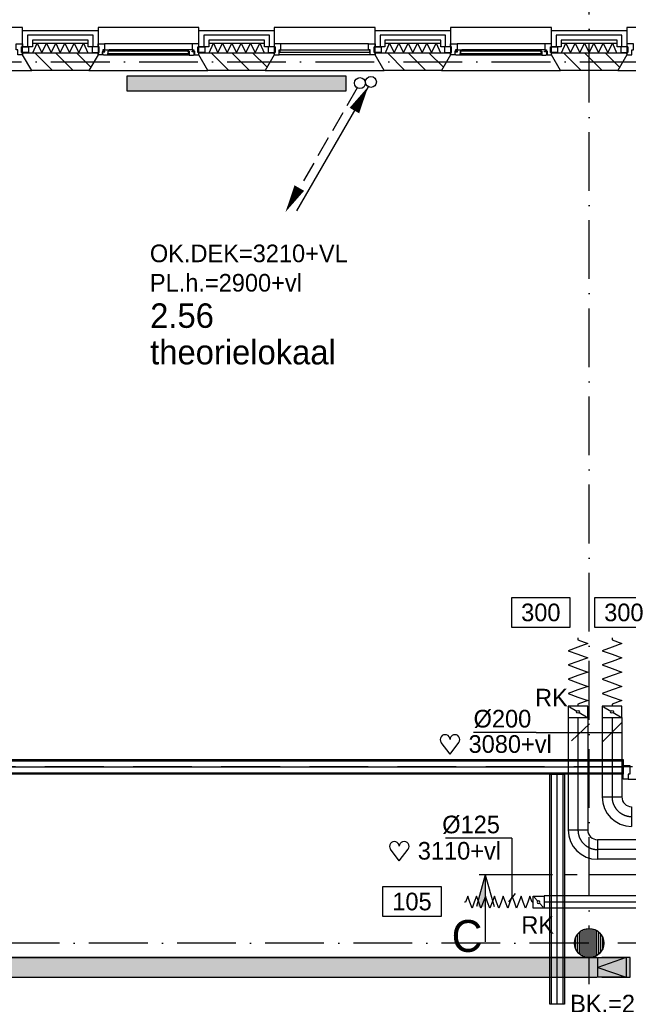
# Model space of a CAD drawing. Extents: x -1448 to 118900, y -195097 to 442500.
# Tile 30 of 103: x 17450 to 23666, y 411548 to 421602. Entities that reach past the tile are written whole.
import ezdxf
from ezdxf.enums import TextEntityAlignment as Align

# ---------------------------------------------------------------- set-up
doc = ezdxf.new("R2010")
doc.units = 0
doc.header["$LTSCALE"] = 100
for name, pattern in [('CENTER2', [11.25, 7.5, -1.25, 1.25, -1.25]), ('CENTER4', [5, 3.125, -0.625, 0.625, -0.625]), ('DASHDOT', [9, 6, -1.5, 0, -1.5]), ('LURETOUR', [6, 4, -2])]:
    doc.linetypes.add(name, pattern=pattern)
doc.layers.get('0').update_dxf_attribs({"linetype": 'CONTINUOUS'})
for name, color, linetype in [('AL$7----_STRAMIEN', 1, 'DASHDOT'), ('AL21----_BUITENWAND', 4, 'CONTINUOUS'), ('AL21K---_ISOLATIE', 1, 'CONTINUOUS'), ('AL22----_BINNENWAND', 7, 'CONTINUOUS'), ('AL28----_KONSTRUKTIE', 3, 'CONTINUOUS'), ('AL31----_BUITENKOZ', 7, 'CONTINUOUS'), ('AL32----_BINNENKOZ', 7, 'CONTINUOUS'), ('ALL-----_REFLIJNEN', 8, 'CONTINUOUS'), ('ALXA3---_VOLZWART', 14, 'CONTINUOUS'), ('ALXAA---_GEWBETON', 12, 'CONTINUOUS'), ('ALXAB---_PREFABBETON', 1, 'CONTINUOUS'), ('BOUW', 8, 'CONTINUOUS'), ('DOORSNEDE', 1, 'CONTINUOUS'), ('KABELGOOT1', 8, 'CONTINUOUS'), ('WL561---', 4, 'CONTINUOUS'), ('WL561---_AANVOER', 4, 'CONTINUOUS'), ('WL561---_RETOUR', 4, 'CONTINUOUS'), ('WL570---_HARTLIJN', 1, 'CONTINUOUS'), ('WL570---_RETOUR', 3, 'CONTINUOUS'), ('WM570---', 1, 'CONTINUOUS')]:
    doc.layers.add(name, color=color, linetype=linetype)
doc.styles.add('BURO-018', font='BUROFONT.shx', dxfattribs={"height": 180})
doc.styles.add('BURO-025', font='BUROFONT.shx', dxfattribs={"height": 250})
doc.styles.add('BURO-050', font='BUROFONT.shx', dxfattribs={"height": 500})

# ---------------------------------------------------------------- blocks, each defined once
blk = doc.blocks.new('LDV2108')
at = {"color": 0, "linetype": 'CONTINUOUS'}
for p, q in [((-0.25, -0.433), (-1.187, -2.057)), ((-1.562, -2.706), (-2.5, -4.33)), ((-2.875, -4.98), (-3.812, -6.603)), ((-4.187, -7.253), (-5.125, -8.877)), ((-5.5, -9.526), (-6.437, -11.15))]:
    blk.add_line(p, q, dxfattribs=at)
blk.add_lwpolyline([(-6.75, -11.691, 0, 1, 0), (-5.5, -9.526, 1, 1, 0)], format="xyseb", dxfattribs=at)
blk.add_circle((0, 0), 0.5, dxfattribs=at)
blk = doc.blocks.new('LDV4107')
at = {"color": 0, "linetype": 'CONTINUOUS'}
blk.add_line((-0.25, -0.433), (-6.75, -11.691), dxfattribs=at)
blk.add_lwpolyline([(-0.25, -0.433, 0, 1, 0), (-1.5, -2.598, 1, 1, 0)], format="xyseb", dxfattribs=at)
blk.add_circle((0, 0), 0.5, dxfattribs=at)
blk = doc.blocks.new('LU-1D-K-7D')
at = {"color": 0, "linetype": 'CONTINUOUS'}
for p, q in [((-0.5, 62.5), (0.5, 62.5)), ((-0.5, -62.5), (0.5, -62.5))]:
    blk.add_line(p, q, dxfattribs=at)
at = {"layer": 'WL570---_HARTLIJN', "linetype": 'CENTER2'}
blk.add_line((-0.5, 0), (0.5, 0), dxfattribs=at)
blk = doc.blocks.new('LU-1D-F-7D2BC')
at = {"color": 0, "linetype": 'CONTINUOUS'}
for p, q in [((-350, 0), (-341, 0)), ((-341, 0), (-318, 62)), ((-318, 62), (-296, 0)), ((-296, 0), (-273, -62)), ((-273, -62), (-250, 0)), ((-250, 0), (-227, 62)), ((-227, 62), (-205, 0)), ((-205, 0), (-182, -62)), ((-182, -62), (-159, 0)), ((-159, 0), (-136, 62)), ((-136, 62), (-114, 0)), ((-114, 0), (-91, -62)), ((-91, -62), (-68, 0)), ((-68, 0), (-45, 62)), ((-45, 62), (-23, 0)), ((-23, 0), (0, -62)), ((0, -62), (23, 0)), ((23, 0), (45, 62)), ((45, 62), (68, 0)), ((68, 0), (91, -62)), ((91, -62), (114, 0)), ((114, 0), (136, 62)), ((136, 62), (159, 0)), ((159, 0), (182, -62)), ((182, -62), (205, 0)), ((205, 0), (227, 62)), ((227, 62), (250, 0)), ((250, 0), (273, -62)), ((273, -62), (296, 0)), ((296, 0), (318, 62)), ((318, 62), (341, 0)), ((341, 0), (350, 0))]:
    blk.add_line(p, q, dxfattribs=at)
blk = doc.blocks.new('LU-1D-KL-7D70')
at = {"color": 0, "linetype": 'CONTINUOUS'}
for p, q in [((-56, 62), (-56, -62)), ((56, 62), (-56, 62)), ((47, 52), (9, 10)), ((56, -62), (56, 62)), ((-56, -62), (56, -62)), ((-9, -10), (-47, -52))]:
    blk.add_line(p, q, dxfattribs=at)
blk.add_circle((0, 0), 14.1, dxfattribs=at)
blk = doc.blocks.new('HART')
at = {"color": 1}
for q in [(-39.7, 52.4), (39.7, 52.4)]:
    blk.add_line((0, 0), q, dxfattribs=at)
for centre, start, end in [((-22.1, 65.7), 0, 217.1867), ((22.1, 65.7), 322.8133, 180)]:
    blk.add_arc(centre, 22.1, start, end, dxfattribs=at)
blk = doc.blocks.new('LU-ORND')
at = {"color": 0, "linetype": 'CONTINUOUS'}
for p, q in [((-3, 1.5), (-3, -1.5)), ((3, 1.5), (-3, 1.5)), ((3, -1.5), (3, 1.5)), ((-3, -1.5), (3, -1.5))]:
    blk.add_line(p, q, dxfattribs=at)
blk = doc.blocks.new('EH100001')
at = {"linetype": 'BYBLOCK'}
for p, q in [((1, 0.5, 1), (0, 0.5, 1)), ((0, -0.5, 1), (1, -0.5, 1))]:
    blk.add_line(p, q, dxfattribs=at)
blk.add_lwpolyline([(0, -0.5), (1, 0), (0, 0.5)], dxfattribs=at)
blk.add_lwpolyline([(0, -0.5), (1, 0), (0, 0.5)], dxfattribs=at)
blk.add_lwpolyline([(1, -0.5), (0, -0.5), (0, 0.5), (1, 0.5)], close=True, dxfattribs=at)
at = {"linetype": 'BYBLOCK', "invisible_edges": 15}
for points in [[(1, -0.5), (0, -0.5), (0, 0.5), (1, 0.5)], [(0, 0.5), (1, 0.5), (1, 0.5, 1), (0, 0.5, 1)], [(0, -0.5, 1), (1, -0.5, 1), (1, -0.5), (0, -0.5)]]:
    blk.add_3dface(points, dxfattribs=at)
blk = doc.blocks.new('EH100005')
blk.add_lwpolyline([(-1, -0.5), (0, -0.5), (0, 0.5), (-1, 0.5)])
blk = doc.blocks.new('EH100000')
at = {"linetype": 'BYBLOCK'}
for p, q in [((1, 0.5), (0, 0.5)), ((1, 0.5, 1), (0, 0.5, 1)), ((0, -0.5, 1), (1, -0.5, 1)), ((1, -0.5), (0, -0.5))]:
    blk.add_line(p, q, dxfattribs=at)
at = {"linetype": 'BYBLOCK', "invisible_edges": 15}
for points in [[(1, -0.5), (0, -0.5), (0, 0.5), (1, 0.5)], [(0, 0.5), (1, 0.5), (1, 0.5, 1), (0, 0.5, 1)], [(0, -0.5, 1), (1, -0.5, 1), (1, -0.5), (0, -0.5)]]:
    blk.add_3dface(points, dxfattribs=at)
blk = doc.blocks.new('2322401')
at = {"color": 0, "linetype": 'CONTINUOUS'}
for p, q in [((-0.5, 0.5, 1), (-0.5, 0.5)), ((-0.5, 0.5, 1), (-0.5, -0.5, 1)), ((0.5, 0.5, 1), (-0.5, 0.5, 1)), ((0.5, 0.5), (-0.5, 0.5)), ((-0.5, 0.5), (-0.5, -0.5)), ((0.5, 0.5, 1), (0.5, 0.5)), ((0.5, -0.5, 1), (0.5, 0.5, 1)), ((0.5, -0.5), (0.5, 0.5)), ((-0.5, -0.5, 1), (-0.5, -0.5)), ((-0.5, -0.5, 1), (0.5, -0.5, 1)), ((-0.5, -0.5), (0.5, -0.5)), ((0.5, -0.5, 1), (0.5, -0.5))]:
    blk.add_line(p, q, dxfattribs=at)
blk = doc.blocks.new('CVHATCH1')
at = {"color": 0, "linetype": 'CONTINUOUS'}
blk.add_solid([(-0.5, -0.5), (0.5, -0.5), (-0.5, 0.5), (0.5, 0.5)], dxfattribs=at)
blk = doc.blocks.new('LU-1D-K-C8')
at = {"color": 0, "linetype": 'CONTINUOUS'}
for p, q in [((-0.5, 100), (0.5, 100)), ((-0.5, -100), (0.5, -100))]:
    blk.add_line(p, q, dxfattribs=at)
at = {"layer": 'WL570---_HARTLIJN', "linetype": 'CENTER2'}
blk.add_line((-0.5, 0), (0.5, 0), dxfattribs=at)
blk = doc.blocks.new('LU-1D-KL1-C873')
at = {"color": 0, "linetype": 'CONTINUOUS'}
for p, q in [((-58, 100), (-58, -100)), ((58, 100), (-58, 100)), ((50, 88), (7, 12)), ((58, -100), (58, 100)), ((-58, -100), (58, -100)), ((-7, -12), (-50, -88))]:
    blk.add_line(p, q, dxfattribs=at)
blk.add_circle((0, 0), 14.4, dxfattribs=at)
blk = doc.blocks.new('LU-1D-F-C82BC')
at = {"color": 0, "linetype": 'CONTINUOUS'}
for p, q in [((-350, 0), (-328, 0)), ((-328, 0), (-291, 100)), ((-291, 100), (-255, 0)), ((-255, 0), (-218, -100)), ((-218, -100), (-182, 0)), ((-182, 0), (-146, 100)), ((-146, 100), (-109, 0)), ((-109, 0), (-73, -100)), ((-73, -100), (-36, 0)), ((-36, 0), (0, 100)), ((0, 100), (36, 0)), ((36, 0), (73, -100)), ((73, -100), (109, 0)), ((109, 0), (146, 100)), ((146, 100), (182, 0)), ((182, 0), (218, -100)), ((218, -100), (255, 0)), ((255, 0), (291, 100)), ((291, 100), (328, 0)), ((328, 0), (350, 0))]:
    blk.add_line(p, q, dxfattribs=at)
blk = doc.blocks.new('LU-1D-B--1-C85AC8')
at = {"color": 0, "linetype": 'CONTINUOUS'}
for p, q in [((-200, -100), (-200, 100)), ((100, -200), (-100, -200))]:
    blk.add_line(p, q, dxfattribs=at)
for radius in [300, 100]:
    blk.add_arc((-200, -200), radius, 0, 90, dxfattribs=at)
at = {"layer": 'WL570---_HARTLIJN', "linetype": 'CENTER4'}
blk.add_arc((-200, -200), 200, 0, 90, dxfattribs=at)
blk = doc.blocks.new('*U159', base_point=(23400, 414324))
at = {"color": 0, "linetype": 'CONTINUOUS'}
for p, q in [((23400, 414225), (23599, 414424)), ((22725, 414324), (22085, 414324)), ((22725, 414324), (23600, 414324))]:
    blk.add_line(p, q, dxfattribs=at)
at = {"layer": 'WM570---', "linetype": 'CONTINUOUS', "style": 'BURO-018'}
blk.add_text('%%c200', height=180, dxfattribs=at).set_placement((22675, 414374), align=Align.RIGHT)

msp = doc.modelspace()

# ---------------------------------------------------------------- hatches: boundary and pattern name
at = {"layer": 'ALXAA---_GEWBETON'}
h = msp.add_hatch(dxfattribs=at)
h.set_pattern_fill('GEWPBET', color=8, scale=100, angle=90, style=0)
h.set_pattern_definition([(90, (23265.565, 412172.732), (-20, 6e-15), [])])
edge = h.paths.add_edge_path()
edge.add_arc((23265.6, 412172.7), 150, 0, 360)
at = {"layer": 'WM570---', "linetype": 'CONTINUOUS'}
h = msp.add_hatch(dxfattribs=at)
h.set_pattern_fill('DOTS', color=8, scale=20, style=0)
h.set_pattern_definition([(0, (0, 558400.235), (15.875, 31.75), [0, -31.75])])
h.paths.add_polyline_path([(23685.7, 411824.8), (23685.7, 412024.8), (16255.1, 412024.8), (16255.1, 411824.8)])

# ---------------------------------------------------------------- linework, layer by layer
at = {"layer": 'AL$7----_STRAMIEN', "color": 1}
for p, q in [((37210.9, 413972.7), (2467.7, 413972.7)), ((88065.4, 412172.7), (2467.7, 412172.7))]:
    msp.add_line(p, q, dxfattribs=at)
for points in [[(23265.4, 371249), (23265.4, 439880.9)], [(2467.7, 421172.7), (88065.4, 421172.7)]]:
    msp.add_lwpolyline(points, dxfattribs=at)
at = {"layer": 'AL21----_BUITENWAND', "color": 8}
for p, q in [((17480.4, 421323.7), (17480.4, 421492.7)), ((17480.4, 421492.7), (18250.4, 421492.7)), ((18250.4, 421492.7), (18250.4, 421323.7)), ((19280.4, 421323.7), (19280.4, 421492.7)), ((19280.4, 421492.7), (20050.4, 421492.7)), ((20050.4, 421492.7), (20050.4, 421323.7)), ((21080.4, 421323.7), (21080.4, 421492.7)), ((21080.4, 421492.7), (21850.4, 421492.7)), ((21850.4, 421492.7), (21850.4, 421323.7)), ((22880.4, 421323.7), (22880.4, 421492.7)), ((22880.4, 421492.7), (23650.4, 421492.7)), ((23650.4, 421492.7), (23650.4, 421323.7)), ((18150.4, 421392.7), (17580.4, 421392.7)), ((17580.4, 421392.7), (17580.4, 421323.7)), ((18150.4, 421323.7), (18150.4, 421392.7)), ((19950.4, 421392.7), (19380.4, 421392.7)), ((19380.4, 421392.7), (19380.4, 421323.7)), ((19950.4, 421323.7), (19950.4, 421392.7)), ((21750.4, 421392.7), (21180.4, 421392.7)), ((21180.4, 421392.7), (21180.4, 421323.7)), ((21750.4, 421323.7), (21750.4, 421392.7)), ((23550.4, 421392.7), (22980.4, 421392.7)), ((22980.4, 421392.7), (22980.4, 421323.7)), ((23550.4, 421323.7), (23550.4, 421392.7)), ((17580.4, 421323.7), (17480.4, 421323.7)), ((18250.4, 421323.7), (18150.4, 421323.7)), ((19380.4, 421323.7), (19280.4, 421323.7)), ((20050.4, 421323.7), (19950.4, 421323.7)), ((21180.4, 421323.7), (21080.4, 421323.7)), ((21850.4, 421323.7), (21750.4, 421323.7)), ((22980.4, 421323.7), (22880.4, 421323.7)), ((23650.4, 421323.7), (23550.4, 421323.7))]:
    msp.add_line(p, q, dxfattribs=at)
at = {"layer": 'AL21K---_ISOLATIE', "color": 8, "linetype": 'CONTINUOUS'}
for p, q in [((17580.4, 421362.7), (18150.4, 421362.7)), ((17584.6, 421262.7), (17627.9, 421362.7)), ((17627.9, 421362.7), (17675.4, 421262.7)), ((17675.4, 421262.7), (17722.9, 421362.7)), ((17722.9, 421362.7), (17770.4, 421262.7)), ((17770.4, 421262.7), (17817.9, 421362.7)), ((17817.9, 421362.7), (17865.4, 421262.7)), ((17865.4, 421262.7), (17912.9, 421362.7)), ((17912.9, 421362.7), (17960.4, 421262.7)), ((17960.4, 421262.7), (18007.9, 421362.7)), ((18007.9, 421362.7), (18055.4, 421262.7)), ((18055.4, 421262.7), (18102.9, 421362.7)), ((18102.9, 421362.7), (18146.2, 421262.7)), ((19380.4, 421362.7), (19950.4, 421362.7)), ((19384.6, 421262.7), (19427.9, 421362.7)), ((19427.9, 421362.7), (19475.4, 421262.7)), ((19475.4, 421262.7), (19522.9, 421362.7)), ((19522.9, 421362.7), (19570.4, 421262.7)), ((19570.4, 421262.7), (19617.9, 421362.7)), ((19617.9, 421362.7), (19665.4, 421262.7)), ((19665.4, 421262.7), (19712.9, 421362.7)), ((19712.9, 421362.7), (19760.4, 421262.7)), ((19760.4, 421262.7), (19807.9, 421362.7)), ((19807.9, 421362.7), (19855.4, 421262.7)), ((19855.4, 421262.7), (19902.9, 421362.7)), ((19902.9, 421362.7), (19946.2, 421262.7)), ((21180.4, 421362.7), (21750.4, 421362.7)), ((21184.6, 421262.7), (21227.9, 421362.7)), ((21227.9, 421362.7), (21275.4, 421262.7)), ((21275.4, 421262.7), (21322.9, 421362.7)), ((21322.9, 421362.7), (21370.4, 421262.7)), ((21370.4, 421262.7), (21417.9, 421362.7)), ((21417.9, 421362.7), (21465.4, 421262.7)), ((21465.4, 421262.7), (21512.9, 421362.7)), ((21512.9, 421362.7), (21560.4, 421262.7)), ((21560.4, 421262.7), (21607.9, 421362.7)), ((21607.9, 421362.7), (21655.4, 421262.7)), ((21655.4, 421262.7), (21702.9, 421362.7)), ((21702.9, 421362.7), (21746.2, 421262.7)), ((22980.4, 421362.7), (23550.4, 421362.7)), ((22984.6, 421262.7), (23027.9, 421362.7)), ((23027.9, 421362.7), (23075.4, 421262.7)), ((23075.4, 421262.7), (23122.9, 421362.7)), ((23122.9, 421362.7), (23170.4, 421262.7)), ((23170.4, 421262.7), (23217.9, 421362.7)), ((23217.9, 421362.7), (23265.4, 421262.7)), ((23265.4, 421262.7), (23312.9, 421362.7)), ((23312.9, 421362.7), (23360.4, 421262.7)), ((23360.4, 421262.7), (23407.9, 421362.7)), ((23407.9, 421362.7), (23455.4, 421262.7)), ((23455.4, 421262.7), (23502.9, 421362.7)), ((23502.9, 421362.7), (23546.2, 421262.7)), ((17580.4, 421262.7), (18150.4, 421262.7)), ((19380.4, 421262.7), (19950.4, 421262.7)), ((21180.4, 421262.7), (21750.4, 421262.7)), ((22980.4, 421262.7), (23550.4, 421262.7))]:
    msp.add_line(p, q, dxfattribs=at)
at = {"layer": 'AL22----_BINNENWAND', "color": 8}
for p, q in [((16155.4, 414047.7), (23614.6, 414047.7)), ((23614.6, 414047.7), (23614.6, 413897.7)), ((23614.6, 413897.7), (16155.4, 413897.7)), ((22865.4, 411547.7), (22865.4, 413897.7)), ((22865.4, 413897.7), (23015.4, 413897.7)), ((23015.4, 413897.7), (23015.4, 411547.7)), ((23015.4, 411547.7), (22865.4, 411547.7))]:
    msp.add_line(p, q, dxfattribs=at)
at = {"layer": 'AL22----_BINNENWAND', "color": 8, "linetype": 'CONTINUOUS'}
for p, q in [((16155.4, 414032.7), (23614.6, 414032.7)), ((16155.4, 413912.7), (23614.6, 413912.7)), ((22880.4, 411547.7), (22880.4, 413897.7)), ((23000.4, 411547.7), (23000.4, 413897.7))]:
    msp.add_line(p, q, dxfattribs=at)
at = {"layer": 'AL28----_KONSTRUKTIE', "color": 8}
for p, q in [((17480.4, 421242.7), (17480.4, 421262.7)), ((17480.4, 421262.7), (18250.4, 421262.7)), ((18250.4, 421262.7), (18250.4, 421242.7)), ((19280.4, 421242.7), (19280.4, 421262.7)), ((19280.4, 421262.7), (20050.4, 421262.7)), ((20050.4, 421262.7), (20050.4, 421242.7)), ((21080.4, 421242.7), (21080.4, 421262.7)), ((21080.4, 421262.7), (21850.4, 421262.7)), ((21850.4, 421262.7), (21850.4, 421242.7)), ((22880.4, 421242.7), (22880.4, 421262.7)), ((22880.4, 421262.7), (23650.4, 421262.7)), ((23650.4, 421262.7), (23650.4, 421242.7)), ((17572.8, 421082.7), (17480.4, 421242.7)), ((18250.4, 421242.7), (18158, 421082.7)), ((19372.8, 421082.7), (19280.4, 421242.7)), ((20050.4, 421242.7), (19958, 421082.7)), ((21172.8, 421082.7), (21080.4, 421242.7)), ((21850.4, 421242.7), (21758, 421082.7)), ((22972.8, 421082.7), (22880.4, 421242.7)), ((23650.4, 421242.7), (23558, 421082.7)), ((18158, 421082.7), (17572.8, 421082.7)), ((19958, 421082.7), (19372.8, 421082.7)), ((21758, 421082.7), (21172.8, 421082.7)), ((23558, 421082.7), (22972.8, 421082.7))]:
    msp.add_line(p, q, dxfattribs=at)
msp.add_circle((23265.6, 412172.7), 150, dxfattribs=at)
at = {"layer": 'AL31----_BUITENKOZ', "color": 8}
for points in [[(16450.4, 421242.7), (16358, 421082.7), (17572.8, 421082.7), (17480.4, 421242.7), (17480.4, 421522.7), (16450.4, 421522.7)], [(18250.4, 421242.7), (18158, 421082.7), (19372.8, 421082.7), (19280.4, 421242.7), (19280.4, 421522.7), (18250.4, 421522.7)], [(20050.4, 421242.7), (19958, 421082.7), (21172.8, 421082.7), (21080.4, 421242.7), (21080.4, 421522.7), (20050.4, 421522.7)], [(21850.4, 421242.7), (21758, 421082.7), (22972.8, 421082.7), (22880.4, 421242.7), (22880.4, 421522.7), (21850.4, 421522.7)], [(23650.4, 421242.7), (23558, 421082.7), (24772.8, 421082.7), (24680.4, 421242.7), (24680.4, 421522.7), (23650.4, 421522.7)], [(17470.4, 421267.7), (17470.4, 421323.7), (17541.4, 421323.7), (17541.4, 421267.7)], [(18260.4, 421267.7), (18260.4, 421323.7), (18189.4, 421323.7), (18189.4, 421267.7)], [(18250.4, 421242.7), (18250.4, 421267.7), (18260.4, 421267.7), (18260.4, 421323.7), (18250.4, 421323.7), (18250.4, 421356.7), (18317.4, 421356.7), (18317.4, 421293.7), (18300.4, 421293.7), (18300.4, 421278.7), (18294.4, 421278.7), (18294.4, 421242.7)], [(18307.1, 421239.7), (18304.6, 421244), (18297.6, 421244), (18297.6, 421273.7), (18320.1, 421273.7), (18320.1, 421278.7), (18312.1, 421278.7), (18312.1, 421293.7), (18317.4, 421293.7), (18364.5, 421293.7), (18366.6, 421280.7), (18349.6, 421280.7), (18349.6, 421239.7)], [(19223.7, 421239.7), (19226.1, 421244), (19233.2, 421244), (19233.2, 421273.7), (19210.7, 421273.7), (19210.7, 421278.7), (19218.7, 421278.7), (19218.7, 421293.7), (19213.4, 421293.7), (19166.3, 421293.7), (19164.2, 421280.7), (19181.2, 421280.7), (19181.2, 421239.7)], [(19280.4, 421242.7), (19280.4, 421267.7), (19270.4, 421267.7), (19270.4, 421323.7), (19280.4, 421323.7), (19280.4, 421356.7), (19213.4, 421356.7), (19213.4, 421293.7), (19230.4, 421293.7), (19230.4, 421278.7), (19236.4, 421278.7), (19236.4, 421242.7)], [(19270.4, 421267.7), (19270.4, 421323.7), (19341.4, 421323.7), (19341.4, 421267.7)], [(20060.4, 421267.7), (20060.4, 421323.7), (19989.4, 421323.7), (19989.4, 421267.7)], [(21070.4, 421267.7), (21070.4, 421323.7), (21141.4, 421323.7), (21141.4, 421267.7)], [(21860.4, 421267.7), (21860.4, 421323.7), (21789.4, 421323.7), (21789.4, 421267.7)], [(21850.4, 421242.7), (21850.4, 421267.7), (21860.4, 421267.7), (21860.4, 421323.7), (21850.4, 421323.7), (21850.4, 421356.7), (21917.4, 421356.7), (21917.4, 421293.7), (21900.4, 421293.7), (21900.4, 421278.7), (21894.4, 421278.7), (21894.4, 421242.7)], [(21907.1, 421239.7), (21904.6, 421244), (21897.6, 421244), (21897.6, 421273.7), (21920.1, 421273.7), (21920.1, 421278.7), (21912.1, 421278.7), (21912.1, 421293.7), (21917.4, 421293.7), (21964.5, 421293.7), (21966.6, 421280.7), (21949.6, 421280.7), (21949.6, 421239.7)], [(22823.7, 421239.7), (22826.1, 421244), (22833.2, 421244), (22833.2, 421273.7), (22810.7, 421273.7), (22810.7, 421278.7), (22818.7, 421278.7), (22818.7, 421293.7), (22813.4, 421293.7), (22766.3, 421293.7), (22764.2, 421280.7), (22781.2, 421280.7), (22781.2, 421239.7)], [(22880.4, 421242.7), (22880.4, 421267.7), (22870.4, 421267.7), (22870.4, 421323.7), (22880.4, 421323.7), (22880.4, 421356.7), (22813.4, 421356.7), (22813.4, 421293.7), (22830.4, 421293.7), (22830.4, 421278.7), (22836.4, 421278.7), (22836.4, 421242.7)], [(22870.4, 421267.7), (22870.4, 421323.7), (22941.4, 421323.7), (22941.4, 421267.7)], [(23660.4, 421267.7), (23660.4, 421323.7), (23589.4, 421323.7), (23589.4, 421267.7)], [(18349.6, 421242), (18349.6, 421255.6), (18366.6, 421255.6), (18366.6, 421242)], [(19181.2, 421242), (19181.2, 421255.6), (19164.2, 421255.6), (19164.2, 421242)], [(21949.6, 421242), (21949.6, 421255.6), (21966.6, 421255.6), (21966.6, 421242)], [(22781.2, 421242), (22781.2, 421255.6), (22764.2, 421255.6), (22764.2, 421242)]]:
    msp.add_lwpolyline(points, close=True, dxfattribs=at)
at = {"layer": 'AL31----_BUITENKOZ', "color": 8, "linetype": 'CONTINUOUS'}
for points in [[(17430.4, 421242.7), (17430.4, 421242.7), (17430.4, 421293.7), (17413.4, 421293.7), (17413.4, 421356.7), (17413.4, 421356.7), (17413.4, 421356.7), (17413.4, 421356.7), (17413.4, 421356.7), (17480.4, 421356.7), (17480.4, 421323.7), (17470.4, 421323.7), (17470.4, 421267.7), (17480.4, 421267.7), (17480.4, 421267.7), (17480.4, 421242.7)], [(19179.2, 421257.7), (19179.2, 421278.7), (18351.6, 421278.7), (18351.6, 421257.7)], [(20100.4, 421242.7), (20100.4, 421242.7), (20100.4, 421293.7), (20117.4, 421293.7), (20117.4, 421356.7), (20117.4, 421356.7), (20117.4, 421356.7), (20117.4, 421356.7), (20117.4, 421356.7), (20050.4, 421356.7), (20050.4, 421323.7), (20060.4, 421323.7), (20060.4, 421267.7), (20050.4, 421267.7), (20050.4, 421267.7), (20050.4, 421242.7)], [(21025.4, 421268.7), (21025.4, 421289.7), (20105.4, 421289.7), (20105.4, 421268.7)], [(21030.4, 421242.7), (21030.4, 421242.7), (21030.4, 421293.7), (21013.4, 421293.7), (21013.4, 421356.7), (21013.4, 421356.7), (21013.4, 421356.7), (21013.4, 421356.7), (21013.4, 421356.7), (21080.4, 421356.7), (21080.4, 421323.7), (21070.4, 421323.7), (21070.4, 421267.7), (21080.4, 421267.7), (21080.4, 421267.7), (21080.4, 421242.7)], [(22779.2, 421257.7), (22779.2, 421278.7), (21951.6, 421278.7), (21951.6, 421257.7)], [(23700.4, 421242.7), (23700.4, 421242.7), (23700.4, 421293.7), (23717.4, 421293.7), (23717.4, 421356.7), (23717.4, 421356.7), (23717.4, 421356.7), (23717.4, 421356.7), (23717.4, 421356.7), (23650.4, 421356.7), (23650.4, 421323.7), (23660.4, 421323.7), (23660.4, 421267.7), (23650.4, 421267.7), (23650.4, 421267.7), (23650.4, 421242.7)]]:
    msp.add_lwpolyline(points, close=True, dxfattribs=at)
at = {"layer": 'AL31----_BUITENKOZ', "color": 8}
for points in [[(19213.4, 421356.7), (18317.4, 421356.7)], [(19166.3, 421293.7), (18364.5, 421293.7)], [(21013.4, 421356.7), (20117.4, 421356.7)], [(22813.4, 421356.7), (21917.4, 421356.7)], [(22766.3, 421293.7), (21964.5, 421293.7)], [(19181.2, 421239.7), (18349.6, 421239.7)], [(21030.4, 421242.7), (20100.4, 421242.7)], [(22781.2, 421239.7), (21949.6, 421239.7)]]:
    msp.add_lwpolyline(points, dxfattribs=at)
at = {"layer": 'AL32----_BINNENKOZ', "color": 8}
msp.add_lwpolyline([(23681.7, 413897.2), (23664.7, 413897.2), (23664.7, 413846.2), (23614.7, 413846.2), (23614.7, 413985.2), (23681.7, 413985.2)], close=True, dxfattribs=at)
msp.add_lwpolyline([(23664.7, 413846.2), (23848.7, 413846.2)], dxfattribs=at)
at = {"layer": 'ALL-----_REFLIJNEN', "color": 8, "linetype": 'CONTINUOUS'}
for p, q in [((18200.4, 421442.7), (17530.4, 421442.7)), ((17530.4, 421442.7), (17530.4, 421323.7)), ((18200.4, 421323.7), (18200.4, 421442.7)), ((20000.4, 421442.7), (19330.4, 421442.7)), ((19330.4, 421442.7), (19330.4, 421323.7)), ((20000.4, 421323.7), (20000.4, 421442.7)), ((21800.4, 421442.7), (21130.4, 421442.7)), ((21130.4, 421442.7), (21130.4, 421323.7)), ((21800.4, 421323.7), (21800.4, 421442.7)), ((23600.4, 421442.7), (22930.4, 421442.7)), ((22930.4, 421442.7), (22930.4, 421323.7)), ((23600.4, 421323.7), (23600.4, 421442.7)), ((16155.4, 413972.7), (23614.6, 413972.7)), ((22940.4, 411547.7), (22940.4, 413897.7))]:
    msp.add_line(p, q, dxfattribs=at)
at = {"layer": 'ALXA3---_VOLZWART', "color": 8}
for p, q in [((18200.4, 421442.7), (17530.4, 421442.7)), ((17530.4, 421442.7), (17530.4, 421323.7)), ((18200.4, 421323.7), (18200.4, 421442.7)), ((20000.4, 421442.7), (19330.4, 421442.7)), ((19330.4, 421442.7), (19330.4, 421323.7)), ((20000.4, 421323.7), (20000.4, 421442.7)), ((21800.4, 421442.7), (21130.4, 421442.7)), ((21130.4, 421442.7), (21130.4, 421323.7)), ((21800.4, 421323.7), (21800.4, 421442.7)), ((23600.4, 421442.7), (22930.4, 421442.7)), ((22930.4, 421442.7), (22930.4, 421323.7)), ((23600.4, 421323.7), (23600.4, 421442.7))]:
    msp.add_line(p, q, dxfattribs=at)
at = {"layer": 'ALXAB---_PREFABBETON', "color": 8}
for p, q in [((17604.9, 421262.7), (17784.9, 421082.7)), ((17817, 421262.7), (17997, 421082.7)), ((18029.2, 421262.7), (18176.7, 421115.2)), ((18241.3, 421262.7), (18250.4, 421253.6)), ((19404.9, 421262.7), (19584.9, 421082.7)), ((19617, 421262.7), (19797, 421082.7)), ((19829.2, 421262.7), (19976.7, 421115.2)), ((20041.3, 421262.7), (20050.4, 421253.6)), ((21204.9, 421262.7), (21384.9, 421082.7)), ((21417, 421262.7), (21597, 421082.7)), ((21629.2, 421262.7), (21776.7, 421115.2)), ((21841.3, 421262.7), (21850.4, 421253.6)), ((23004.9, 421262.7), (23184.9, 421082.7)), ((23217, 421262.7), (23397, 421082.7)), ((23429.2, 421262.7), (23576.7, 421115.2)), ((23641.3, 421262.7), (23650.4, 421253.6))]:
    msp.add_line(p, q, dxfattribs=at)
at = {"layer": 'DOORSNEDE', "color": 220, "linetype": 'CENTER2'}
msp.add_line((27392.1, 412870.5), (22108.7, 412869.8), dxfattribs=at)
at = {"layer": 'DOORSNEDE', "color": 220}
for q in [(22115, 412545.4), (22205.3, 412184.1), (22295.6, 412545.4)]:
    msp.add_line((22205.3, 412870.5), q, dxfattribs=at)
msp.add_solid([(22115, 412545.4), (22205.3, 412545.4), (22205.3, 412870.5)], dxfattribs=at)
at = {"layer": 'WM570---'}
for p, q in [((23084.2, 414237.5), (23269, 414411.4)), ((22476.9, 413244), (21797.9, 413244)), ((22476.9, 413244), (22475.2, 412635.9)), ((22509.8, 412678.6), (22440.7, 412593.3))]:
    msp.add_line(p, q, dxfattribs=at)

# ---------------------------------------------------------------- block references
at = {"layer": 'KABELGOOT1', "xscale": 7092.764536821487, "yscale": 200, "zscale": 60, "rotation": 180}
msp.add_blockref('EH100000', (23347.8, 411924.8), dxfattribs=at)
at = {"layer": 'KABELGOOT1', "extrusion": (0.707106, -0.000648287, 0.707107), "xscale": 410.1219330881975, "yscale": 200, "zscale": 60, "rotation": 89.99999999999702}
msp.add_blockref('EH100001', (411946.4, -16481.3, 16421.3), dxfattribs=at)
at = {"layer": 'KABELGOOT1', "xscale": 60, "yscale": 200, "zscale": 60}
msp.add_blockref('EH100005', (23685.7, 411924.8), dxfattribs=at)
at = {"layer": 'WL561---', "xscale": 2240, "yscale": 150}
for name, zscale, rotation in [('2322401', 400, 180.0000000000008), ('CVHATCH1', 2240, 180.0000000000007)]:
    msp.add_blockref(name, (19665.4, 420951.3), dxfattribs=dict(at, zscale=zscale, rotation=rotation))
at = {"layer": 'WL561---_AANVOER', "color": 2, "xscale": 112.5, "yscale": 112.5, "zscale": 112.5}
msp.add_blockref('LDV4107', (21037.2, 420966.2), dxfattribs=at)
at = {"layer": 'WL561---_RETOUR', "color": 2, "xscale": 112.5, "yscale": 112.5, "zscale": 112.5}
msp.add_blockref('LDV2108', (20924.7, 420953.9), dxfattribs=at)
at = {"layer": 'WL570---_RETOUR', "linetype": 'LURETOUR'}
for name, p, rotation in [('LU-1D-F-C82BC', (23151.5, 414940.2), 270), ('LU-1D-F-C82BC', (23499.5, 414940.2), 270), ('LU-1D-B--1-C85AC8', (23499.5, 413465), 180), ('LU-1D-B--1-C85AC8', (23151.5, 413128.1), 180)]:
    msp.add_blockref(name, p, dxfattribs=dict(at, rotation=rotation))
at = {"layer": 'WL570---_RETOUR', "linetype": 'CONTINUOUS', "rotation": 90.0000000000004}
for p in [(23151.5, 414533.8), (23499.5, 414533.8)]:
    msp.add_blockref('LU-1D-KL1-C873', p, dxfattribs=at)
at = {"layer": 'WL570---_RETOUR', "linetype": 'LURETOUR'}
for name, p, xscale, rotation in [('LU-1D-K-C8', (23151.5, 413902.7), 1149.223654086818, 270), ('LU-1D-K-C8', (23499.5, 414071.2), 812.2947534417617, 270), ('LU-1D-K-C8', (24100.3, 413128.1), 1497.497291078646, 180), ('LU-1D-K-7D', (23825.9, 412591.3), 2039.611482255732, 180)]:
    msp.add_blockref(name, p, dxfattribs=dict(at, xscale=xscale, rotation=rotation))
at = {"layer": 'WL570---_RETOUR', "linetype": 'LURETOUR', "xscale": -1}
msp.add_blockref('LU-1D-F-7D2BC', (22343.2, 412591.3), dxfattribs=at)
at = {"layer": 'WL570---_RETOUR', "linetype": 'CONTINUOUS', "xscale": -1, "rotation": 180.0000000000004}
msp.add_blockref('LU-1D-KL-7D70', (22749.7, 412591.3), dxfattribs=at)
at = {"layer": 'WM570---'}
ref = msp.add_blockref('LU-ORND', (22772.2, 415549.5), dxfattribs=dict(at, xscale=100, yscale=100, zscale=100))
ref.add_attrib('LU_TEXT1', '300', dxfattribs={"layer": '0', "color": 1, "linetype": 'CONTINUOUS', "height": 180, "style": 'BURO-018'}).set_placement((22772.2, 415549.5), align=Align.MIDDLE)
ref = msp.add_blockref('LU-ORND', (23620.4, 415549.5), dxfattribs=dict(at, xscale=100, yscale=100, zscale=100))
ref.add_attrib('LU_TEXT1', '300', dxfattribs={"layer": '0', "color": 1, "linetype": 'CONTINUOUS', "height": 180, "style": 'BURO-018'}).set_placement((23620.4, 415549.5), align=Align.MIDDLE)
msp.add_blockref('*U159', (23399.5, 414324.4), dxfattribs=at)
at = {"layer": 'WM570---', "xscale": 2.25, "yscale": 2.25, "zscale": 2.25}
for p in [(21845, 414103.3), (21326.6, 413013.1)]:
    msp.add_blockref('HART', p, dxfattribs=at)
at = {"layer": 'WM570---'}
ref = msp.add_blockref('LU-ORND', (21456.5, 412597.6), dxfattribs=dict(at, xscale=100, yscale=100, zscale=100))
ref.add_attrib('LU_TEXT1', '105', dxfattribs={"layer": '0', "color": 1, "linetype": 'CONTINUOUS', "height": 180, "style": 'BURO-018'}).set_placement((21456.5, 412597.6), align=Align.MIDDLE)

# ---------------------------------------------------------------- texts
at = {"layer": 'BOUW', "color": 1, "style": 'BURO-018'}
for s, p in [('OK.DEK=3210+VL', (18780, 419125.5)), ('PL.h.=2900+vl', (18780, 418825.5)), ('RK', (22713.2, 414589.1)), ('RK', (22572.9, 412267.6))]:
    msp.add_text(s, height=180, dxfattribs=at).set_placement(p)
at = {"layer": 'BOUW', "style": 'BURO-025'}
for s, p in [('2.56', (18783, 418455.1)), ('theorielokaal', (18783, 418082))]:
    msp.add_text(s, height=250, dxfattribs=at).set_placement(p)
at = {"layer": 'DOORSNEDE', "color": 2, "style": 'BURO-050'}
msp.add_text('C', height=325, dxfattribs=at).set_placement((21861.7, 412083.1))
at = {"layer": 'WM570---', "color": 1, "style": 'BURO-018'}
for s, p in [('3080+vl', (22034.4, 414115.5)), ('3110+vl', (21516, 413025.3)), ('BK.=2925+vl', (23071.5, 411464.9))]:
    msp.add_text(s, height=180, dxfattribs=at).set_placement(p)
at = {"layer": 'WM570---', "linetype": 'CONTINUOUS', "style": 'BURO-018'}
msp.add_text('%%c125', height=180, dxfattribs=at).set_placement((22354.3, 413294), align=Align.RIGHT)

doc.saveas('drawing.dxf')
